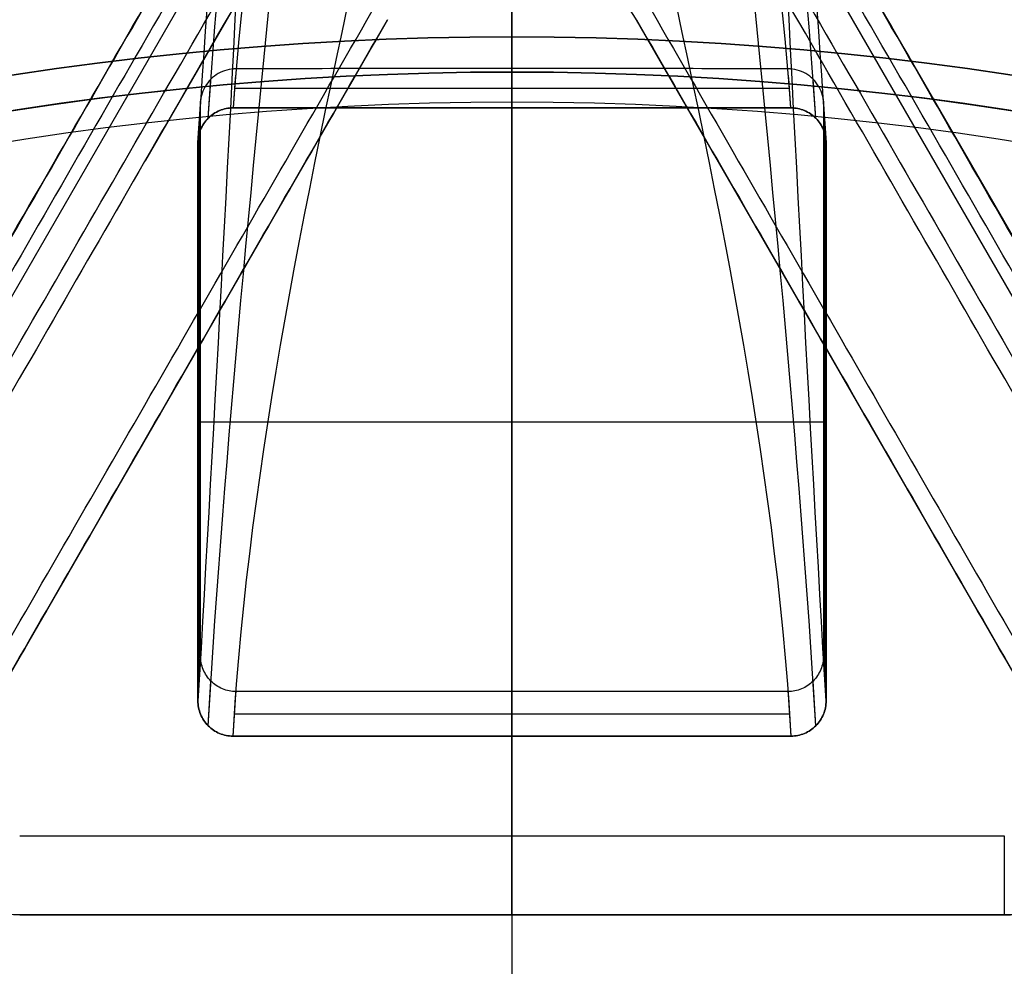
# Model space of a CAD drawing. Header units: millimetres. Extents: x -231 to 231, y -185 to 265.
# Tile 24 of 29: x -28 to 28, y 132 to 186. Entities that reach past the tile are written whole.
import ezdxf

# ---------------------------------------------------------------- set-up
doc = ezdxf.new("R2010")
doc.units = ezdxf.units.MM
doc.layers.add('Layer 01', color=7, linetype='Continuous', true_color=0x000000)

msp = doc.modelspace()

# ---------------------------------------------------------------- linework, layer by layer
at = {"layer": 'Layer 01', "color": 254, "true_color": 0xcad1ee}
for p, q in [((0, 264.753, 7.044), (0, 181.189, 781.5)), ((0, 145.463, 781.5), (0, 240.303, 6.746)), ((-180.554, -89.545, 309.5), (-12.729, 201.137, 309.5)), ((12.729, 201.137, 309.5), (180.554, -89.545, 309.5)), ((-11.74, 199.432, 323.518), (-178.583, -89.549, 323.518)), ((178.583, -89.549, 323.518), (11.74, 199.432, 323.518)), ((-9.884, 197.209, 338.5), (-20.851, 178.215, 338.5)), ((-7.078, 186.201, 323.5), (-164.794, -86.971, 323.5)), ((-164.794, -86.971, 309.5), (-7.078, 186.201, 309.5)), ((164.794, -86.971, 323.5), (7.078, 186.201, 323.5)), ((164.794, -86.971, 337.5), (7.078, 186.201, 337.5)), ((0, 185.225, 762.8), (0, 185.225, 797.5)), ((0, 183.422, 760.81), (0, 181.189, 781.5)), ((0, 181.505, 799.5), (0, 183.225, 799.5)), ((-15.781, 182.305, 771.155), (15.781, 182.305, 771.155)), ((0, 145.463, 781.5), (0, 181.189, 781.5)), ((0, 145.463, 781.5), (0, 181.189, 781.5)), ((-17.788, 148.748, 771.15), (-17.788, 180.288, 771.15)), ((17.788, 148.748, 771.15), (17.788, 180.288, 771.15)), ((-17.713, 164.432, 760.8), (-17.863, 164.432, 781.5)), ((17.863, 164.432, 781.5), (17.713, 164.432, 760.8)), ((-17.863, 163.326, 781.5), (17.863, 163.326, 781.5)), ((-17.863, 163.326, 781.5), (17.863, 163.326, 781.5)), ((0, 139.795, 760.8), (0, 147.997, 760.8)), ((0, 145.463, 781.5), (0, 147.997, 760.8)), ((-15.785, 146.73, 771.15), (15.785, 146.73, 771.15)), ((-28, 135.295, 779.135), (28, 135.295, 779.135)), ((0, 135.295, 792.761), (0, 135.295, 765.3))]:
    msp.add_line(p, q, dxfattribs=at)
for centre, radius, start, end in [((3.441, 184.101, 309.5), 4.2, 30, 90), ((0, 0, 762.8), 185.225, 0, 180), ((0, 0, 780.15), 185.225, 0, 180), ((0, 0, 799.5), 183.225, 0, 180), ((0, 0, 760.8), 183.225, 95.46491, 180), ((0, 0, 760.8), 183.225, 95.46491, 180), ((0, 0, 760.8), 183.225, 0, 84.53509), ((0, 0, 760.8), 183.225, 0, 84.53509), ((0, 0, 799.5), 181.505, 0, 180), ((28, 142.295, 765.3), 7, 270, 0)]:
    msp.add_arc(centre, radius, start, end, dxfattribs=at)
at = {"layer": 'Layer 01', "color": 254, "true_color": 0xcad1ee, "extrusion": (0, 0, -1)}
for centre, radius in [((0, 0, -797.5), 185.225), ((0, 0, -799.5), 183.225)]:
    msp.add_arc(centre, radius, 0, 180, dxfattribs=at)
at = {"layer": 'Layer 01', "color": 254, "true_color": 0xcad1ee, "extrusion": (1, 0, 0)}
for centre, radius, start, end in [((183.225, 762.8), 2, 275.6408, 0), ((183.225, 797.5), 2, 0, 90), ((181.505, 179.5), 620, 90, 96.432923), ((139.795, 765.3), 4.5, 180, 270), ((181.505, 179.5), 615, 94.309167, 96.432923)]:
    msp.add_arc(centre, radius, start, end, dxfattribs=at)
at = {"layer": 'Layer 01', "color": 254, "true_color": 0xcad1ee, "extrusion": (-1, 0, 0)}
msp.add_arc((-139.795, 765.3, -28), 4.5, 270, 0, dxfattribs=at)
at = {"layer": 'Layer 01', "color": 254, "true_color": 0xcad1ee}
for points, degree in [([(-0.234, 264.753, 7.044), (-2.145, 236.896, 265.22), (-13.988, 209.046, 523.324), (-15.862, 181.189, 781.5)], 3), ([(15.862, 181.189, 781.5), (13.988, 209.046, 523.324), (2.145, 236.896, 265.22), (0.234, 264.753, 7.044)], 3), ([(-17.278, 146.052, 781.5), (-15.403, 177.68, 523.137), (-10.611, 212.202, 265.149), (-8.73, 243.836, 6.786)], 3), ([(17.278, 146.052, 781.5), (15.403, 177.68, 523.137), (10.611, 212.202, 265.149), (8.73, 243.836, 6.786)], 3), ([(-15.865, 145.463, 781.5), (-13.99, 177.079, 523.225), (-2.155, 208.687, 265.021), (-0.251, 240.303, 6.746)], 3), ([(0.251, 240.303, 6.746), (2.155, 208.687, 265.021), (13.99, 177.079, 523.225), (15.865, 145.463, 781.5)], 3), ([(-180.554, -89.545, 309.5), (-96.642, 55.796, 309.5), (-12.729, 201.137, 309.5)], 2), ([(-12.723, 201.133, 309.622), (-96.635, 55.792, 309.622), (-180.548, -89.549, 309.622)], 2), ([(180.548, -89.549, 309.622), (96.635, 55.792, 309.622), (12.723, 201.133, 309.622)], 2), ([(12.729, 201.137, 309.5), (96.642, 55.796, 309.5), (180.554, -89.545, 309.5)], 2), ([(-11.863, 200.637, 308.5), (-95.776, 55.296, 308.5), (-179.688, -90.045, 308.5)], 2), ([(179.688, -90.045, 308.5), (95.776, 55.296, 308.5), (11.863, 200.637, 308.5)], 2), ([(-176.59, -89.549, 337.622), (-93.667, 54.079, 337.622), (-10.744, 197.706, 337.622)], 2), ([(10.744, 197.706, 337.622), (93.667, 54.079, 337.622), (176.59, -89.549, 337.622)], 2), ([(-9.884, 197.209, 338.5), (-92.807, 53.582, 338.5), (-175.73, -90.045, 338.5)], 2), ([(175.73, -90.045, 338.5), (92.807, 53.582, 338.5), (9.884, 197.209, 338.5)], 2), ([(-165.66, -86.471, 338.5), (-86.802, 50.115, 338.5), (-7.944, 186.701, 338.5)], 2), ([(-165.66, -86.471, 308.5), (-86.802, 50.115, 308.5), (-7.944, 186.701, 308.5)], 2), ([(7.944, 186.701, 338.5), (86.802, 50.115, 338.5), (165.66, -86.471, 338.5)], 2), ([(7.944, 186.701, 308.5), (86.802, 50.115, 308.5), (165.66, -86.471, 308.5)], 2), ([(-164.794, -86.971, 337.5), (-85.936, 49.615, 337.5), (-7.078, 186.201, 337.5)], 2), ([(-7.078, 186.201, 309.5), (-85.936, 49.615, 309.5), (-164.794, -86.971, 309.5)], 2), ([(7.078, 186.201, 337.5), (85.936, 49.615, 337.5), (164.794, -86.971, 337.5)], 2), ([(164.794, -86.971, 309.5), (85.936, 49.615, 309.5), (7.078, 186.201, 309.5)], 2), ([(-15.692, 183.402, 760.988), (-15.755, 182.665, 767.826), (-15.812, 181.927, 774.663), (-15.862, 181.189, 781.5)], 3), ([(15.862, 181.189, 781.5), (15.812, 181.927, 774.663), (15.755, 182.665, 767.826), (15.692, 183.402, 760.988)], 3), ([(-17.713, 150.031, 760.8), (-17.713, 165.71, 760.8), (-17.713, 181.389, 760.8)], 2), ([(-15.862, 181.189, 781.5), (0, 181.189, 781.5), (15.862, 181.189, 781.5)], 2), ([(15.862, 181.189, 781.5), (0, 181.189, 781.5), (-15.862, 181.189, 781.5)], 2), ([(17.713, 181.389, 760.8), (17.713, 165.71, 760.8), (17.713, 150.031, 760.8)], 2), ([(-17.863, 147.476, 781.5), (-17.863, 163.326, 781.5), (-17.863, 179.176, 781.5)], 2), ([(-17.863, 179.176, 781.5), (-17.863, 163.326, 781.5), (-17.863, 147.476, 781.5)], 2), ([(17.863, 179.176, 781.5), (17.863, 163.326, 781.5), (17.863, 147.476, 781.5)], 2), ([(17.863, 147.476, 781.5), (17.863, 163.326, 781.5), (17.863, 179.176, 781.5)], 2), ([(-17.713, 150.031, 760.8), (-17.763, 149.173, 767.699), (-17.813, 148.321, 774.599), (-17.863, 147.476, 781.5)], 3), ([(17.863, 147.476, 781.5), (17.813, 148.321, 774.599), (17.763, 149.173, 767.699), (17.713, 150.031, 760.8)], 3), ([(-17.278, 146.052, 781.5), (-17.228, 146.897, 774.6), (-17.176, 147.744, 767.7), (-17.122, 148.592, 760.8)], 3), ([(17.278, 146.052, 781.5), (17.228, 146.897, 774.6), (17.176, 147.744, 767.7), (17.122, 148.592, 760.8)], 3), ([(-15.865, 145.463, 781.5), (-15.815, 146.307, 774.6), (-15.758, 147.152, 767.7), (-15.694, 147.997, 760.8)], 3), ([(15.694, 147.997, 760.8), (0, 147.997, 760.8), (-15.694, 147.997, 760.8)], 2), ([(15.694, 147.997, 760.8), (15.758, 147.152, 767.7), (15.815, 146.307, 774.6), (15.865, 145.463, 781.5)], 3), ([(15.865, 145.463, 781.5), (0, 145.463, 781.5), (-15.865, 145.463, 781.5)], 2), ([(-15.865, 145.463, 781.5), (0, 145.463, 781.5), (15.865, 145.463, 781.5)], 2), ([(-28, 139.795, 760.8), (0, 139.795, 760.8), (28, 139.795, 760.8)], 2), ([(-28, 135.295, 792.971), (-28, 135.295, 779.135), (-28, 135.295, 765.3)], 2), ([(-28, 135.295, 765.3), (0, 135.295, 765.3), (28, 135.295, 765.3)], 2), ([(28, 135.295, 792.971), (18.667, 135.295, 792.837), (0, 135.295, 792.686), (-18.667, 135.295, 792.837), (-28, 135.295, 792.971)], 3), ([(28, 135.295, 792.971), (28, 135.295, 779.135), (28, 135.295, 765.3)], 2)]:
    msp.add_open_spline(points, degree=degree, dxfattribs=at)
for points, knots in [([(-17.277, 180.599, 781.5), (-17.277, 180.601, 781.48), (-17.277, 180.604, 781.461), (-17.277, 180.606, 781.441), (-15.404, 208.449, 523.391), (-10.611, 233.39, 265.048), (-8.725, 261.22, 6.996)], [162.909634, 162.909634, 162.909634, 162.909634, 162.968678, 162.968678, 162.968678, 941.769422, 941.769422, 941.769422, 941.769422]), ([(17.277, 180.599, 781.5), (17.277, 180.601, 781.48), (17.277, 180.604, 781.461), (17.277, 180.606, 781.441), (15.404, 208.449, 523.391), (10.611, 233.39, 265.048), (8.725, 261.22, 6.996)], [162.909634, 162.909634, 162.909634, 162.909634, 162.968678, 162.968678, 162.968678, 941.769422, 941.769422, 941.769422, 941.769422]), ([(-17.863, 179.176, 781.5), (-17.863, 179.184, 781.428), (-17.862, 179.191, 781.357), (-17.862, 179.199, 781.285), (-15.991, 207.013, 523.513), (-14.113, 224.945, 264.675), (-12.242, 252.691, 6.895)], [-778.232194, -778.232194, -778.232194, -778.232194, -778.016231, -778.016231, -778.016231, 0, 0, 0, 0]), ([(12.242, 252.691, 6.895), (14.113, 224.945, 264.675), (15.991, 207.013, 523.513), (17.862, 179.199, 781.285), (17.862, 179.191, 781.357), (17.863, 179.184, 781.428), (17.863, 179.176, 781.5)], [-778.232194, -778.232194, -778.232194, -778.232194, -0.215963, -0.215963, -0.215963, 0, 0, 0, 0]), ([(-12.242, 252.364, 6.895), (-12.242, 252.362, 6.915), (-12.242, 252.359, 6.936), (-12.242, 252.357, 6.957), (-14.119, 220.702, 265.542), (-15.987, 179.136, 522.915), (-17.863, 147.476, 781.5)], [-781.821951, -781.821951, -781.821951, -781.821951, -781.759611, -781.759611, -781.759611, 0, 0, 0, 0]), ([(17.863, 147.476, 781.5), (15.987, 179.136, 522.915), (14.119, 220.702, 265.542), (12.242, 252.357, 6.957), (12.242, 252.359, 6.936), (12.242, 252.362, 6.916), (12.242, 252.364, 6.895)], [-781.821923, -781.821923, -781.821923, -781.821923, -0.062312, -0.062312, -0.062312, 0, 0, 0, 0]), ([(-15.692, 183.402, 760.988), (-15.872, 183.402, 760.995), (-16.047, 183.378, 760.991), (-16.39, 183.288, 760.964), (-16.556, 183.221, 760.941), (-16.861, 183.047, 760.89), (-17.004, 182.939, 760.861), (-17.253, 182.691, 760.816), (-17.361, 182.549, 760.8), (-17.45, 182.392, 760.8)], [0, 0, 0, 0, 0.535681, 0.535681, 1.071362, 1.071362, 1.607044, 1.607044, 2.142725, 2.142725, 2.142725, 2.142725]), ([(15.692, 183.402, 760.988), (13.078, 183.413, 760.889), (10.462, 183.417, 760.853), (5.231, 183.421, 760.813), (2.615, 183.422, 760.81), (-2.616, 183.422, 760.81), (-5.232, 183.421, 760.813), (-10.463, 183.417, 760.853), (-13.078, 183.413, 760.889), (-15.692, 183.402, 760.988)], [-31.388997, -31.388997, -31.388997, -31.388997, -23.541748, -23.541748, -15.694499, -15.694499, -7.847249, -7.847249, 0, 0, 0, 0]), ([(17.45, 182.392, 760.8), (17.361, 182.549, 760.8), (17.254, 182.689, 760.816), (17.005, 182.939, 760.861), (16.863, 183.046, 760.889), (16.558, 183.22, 760.941), (16.391, 183.288, 760.964), (16.05, 183.378, 760.991), (15.872, 183.402, 760.995), (15.692, 183.402, 760.988)], [0, 0, 0, 0, 0.535682, 0.535682, 1.071365, 1.071365, 1.607047, 1.607047, 2.142729, 2.142729, 2.142729, 2.142729]), ([(-17.277, 180.599, 781.5), (-17.277, 180.601, 781.48), (-17.277, 180.604, 781.461), (-17.277, 180.606, 781.441), (-17.227, 181.347, 774.574), (-17.175, 182.086, 767.707), (-17.121, 182.822, 760.84)], [162.909634, 162.909634, 162.909634, 162.909634, 162.968678, 162.968678, 162.968678, 183.69322, 183.69322, 183.69322, 183.69322]), ([(17.277, 180.599, 781.5), (17.277, 180.601, 781.48), (17.277, 180.604, 781.461), (17.277, 180.606, 781.441), (17.227, 181.347, 774.574), (17.175, 182.086, 767.707), (17.121, 182.822, 760.84)], [162.909634, 162.909634, 162.909634, 162.909634, 162.968678, 162.968678, 162.968678, 183.693221, 183.693221, 183.693221, 183.693221]), ([(-17.713, 181.389, 760.8), (-17.713, 181.565, 760.8), (-17.69, 181.74, 760.8), (-17.601, 182.079, 760.8), (-17.536, 182.24, 760.8), (-17.45, 182.392, 760.8)], [-1.051806, -1.051806, -1.051806, -1.051806, -0.525903, -0.525903, 0, 0, 0, 0]), ([(17.45, 182.392, 760.8), (17.535, 182.241, 760.8), (17.602, 182.076, 760.8), (17.691, 181.738, 760.8), (17.713, 181.565, 760.8), (17.713, 181.389, 760.8)], [-1.051791, -1.051791, -1.051791, -1.051791, -0.525895, -0.525895, 0, 0, 0, 0]), ([(-17.863, 179.176, 781.5), (-17.863, 179.184, 781.428), (-17.862, 179.191, 781.357), (-17.862, 179.199, 781.285), (-17.812, 179.936, 774.458), (-17.763, 180.666, 767.629), (-17.713, 181.389, 760.8)], [0, 0, 0, 0, 0.215963, 0.215963, 0.215963, 20.818493, 20.818493, 20.818493, 20.818493]), ([(-17.863, 179.176, 781.5), (-17.863, 179.441, 781.5), (-17.81, 179.704, 781.5), (-17.611, 180.188, 781.5), (-17.463, 180.412, 781.5), (-17.186, 180.691, 781.5), (-17.083, 180.776, 781.5), (-16.866, 180.922, 781.5), (-16.751, 180.984, 781.5), (-16.508, 181.086, 781.5), (-16.381, 181.125, 781.5), (-16.125, 181.176, 781.5), (-15.994, 181.189, 781.5), (-15.862, 181.189, 781.5)], [0, 0, 0, 0, 0.791401, 0.791401, 1.582801, 1.582801, 1.978501, 1.978501, 2.374202, 2.374202, 2.769902, 2.769902, 3.165602, 3.165602, 3.165602, 3.165602]), ([(-15.862, 181.189, 781.5), (-15.994, 181.189, 781.5), (-16.125, 181.176, 781.5), (-16.381, 181.125, 781.5), (-16.508, 181.086, 781.5), (-16.751, 180.984, 781.5), (-16.866, 180.922, 781.5), (-17.083, 180.776, 781.5), (-17.186, 180.691, 781.5), (-17.463, 180.412, 781.5), (-17.611, 180.188, 781.5), (-17.81, 179.704, 781.5), (-17.863, 179.441, 781.5), (-17.863, 179.176, 781.5)], [0, 0, 0, 0, 0.3957, 0.3957, 0.791401, 0.791401, 1.187101, 1.187101, 1.582801, 1.582801, 2.374202, 2.374202, 3.165602, 3.165602, 3.165602, 3.165602]), ([(15.862, 181.189, 781.5), (16.127, 181.189, 781.5), (16.39, 181.135, 781.5), (16.752, 180.984, 781.5), (16.868, 180.921, 781.5), (17.087, 180.773, 781.5), (17.187, 180.69, 781.5), (17.372, 180.504, 781.5), (17.456, 180.4, 781.5), (17.6, 180.182, 781.5), (17.662, 180.066, 781.5), (17.762, 179.823, 781.5), (17.8, 179.695, 781.5), (17.85, 179.439, 781.5), (17.863, 179.308, 781.5), (17.863, 179.176, 781.5)], [0, 0, 0, 0, 0.790505, 0.790505, 1.185757, 1.185757, 1.581009, 1.581009, 1.976262, 1.976262, 2.371514, 2.371514, 2.766767, 2.766767, 3.162019, 3.162019, 3.162019, 3.162019]), ([(17.863, 179.176, 781.5), (17.863, 179.308, 781.5), (17.85, 179.439, 781.5), (17.8, 179.695, 781.5), (17.762, 179.823, 781.5), (17.662, 180.066, 781.5), (17.6, 180.182, 781.5), (17.456, 180.4, 781.5), (17.372, 180.504, 781.5), (17.187, 180.69, 781.5), (17.087, 180.773, 781.5), (16.868, 180.921, 781.5), (16.752, 180.984, 781.5), (16.39, 181.135, 781.5), (16.127, 181.189, 781.5), (15.862, 181.189, 781.5)], [0, 0, 0, 0, 0.395252, 0.395252, 0.790505, 0.790505, 1.185757, 1.185757, 1.581009, 1.581009, 1.976262, 1.976262, 2.371514, 2.371514, 3.162019, 3.162019, 3.162019, 3.162019]), ([(17.713, 181.389, 760.8), (17.763, 180.666, 767.629), (17.812, 179.936, 774.458), (17.862, 179.199, 781.285), (17.862, 179.191, 781.357), (17.863, 179.184, 781.428), (17.863, 179.176, 781.5)], [0, 0, 0, 0, 20.60253, 20.60253, 20.60253, 20.818493, 20.818493, 20.818493, 20.818493]), ([(-15.694, 147.997, 760.8), (-15.962, 147.997, 760.8), (-16.227, 148.051, 760.8), (-16.592, 148.204, 760.8), (-16.71, 148.268, 760.8), (-16.931, 148.417, 760.8), (-17.032, 148.502, 760.8), (-17.218, 148.69, 760.8), (-17.303, 148.795, 760.8), (-17.449, 149.015, 760.8), (-17.51, 149.132, 760.8), (-17.611, 149.378, 760.8), (-17.649, 149.507, 760.8), (-17.7, 149.766, 760.8), (-17.713, 149.897, 760.8), (-17.713, 150.031, 760.8)], [-3.193219, -3.193219, -3.193219, -3.193219, -2.394914, -2.394914, -1.995762, -1.995762, -1.59661, -1.59661, -1.197457, -1.197457, -0.798305, -0.798305, -0.399152, -0.399152, 0, 0, 0, 0]), ([(17.713, 150.031, 760.8), (17.713, 149.764, 760.8), (17.66, 149.498, 760.8), (17.46, 149.009, 760.8), (17.31, 148.782, 760.8), (17.031, 148.501, 760.8), (16.927, 148.415, 760.8), (16.708, 148.266, 760.8), (16.592, 148.204, 760.8), (16.347, 148.101, 760.8), (16.218, 148.062, 760.8), (15.959, 148.01, 760.8), (15.828, 147.997, 760.8), (15.694, 147.997, 760.8)], [-3.196797, -3.196797, -3.196797, -3.196797, -2.397598, -2.397598, -1.598398, -1.598398, -1.198799, -1.198799, -0.799199, -0.799199, -0.3996, -0.3996, 0, 0, 0, 0]), ([(-15.865, 145.463, 781.5), (-16.13, 145.463, 781.5), (-16.393, 145.516, 781.5), (-16.754, 145.668, 781.5), (-16.871, 145.731, 781.5), (-17.089, 145.879, 781.5), (-17.189, 145.962, 781.5), (-17.373, 146.148, 781.5), (-17.457, 146.252, 781.5), (-17.601, 146.471, 781.5), (-17.662, 146.586, 781.5), (-17.762, 146.829, 781.5), (-17.8, 146.957, 781.5), (-17.85, 147.213, 781.5), (-17.863, 147.343, 781.5), (-17.863, 147.476, 781.5)], [0, 0, 0, 0, 0.78991, 0.78991, 1.184866, 1.184866, 1.579821, 1.579821, 1.974776, 1.974776, 2.369731, 2.369731, 2.764686, 2.764686, 3.159642, 3.159642, 3.159642, 3.159642]), ([(-17.863, 147.476, 781.5), (-17.863, 147.343, 781.5), (-17.85, 147.213, 781.5), (-17.8, 146.957, 781.5), (-17.762, 146.829, 781.5), (-17.662, 146.586, 781.5), (-17.601, 146.471, 781.5), (-17.457, 146.252, 781.5), (-17.373, 146.148, 781.5), (-17.189, 145.962, 781.5), (-17.089, 145.879, 781.5), (-16.871, 145.731, 781.5), (-16.754, 145.668, 781.5), (-16.393, 145.516, 781.5), (-16.13, 145.463, 781.5), (-15.865, 145.463, 781.5)], [0, 0, 0, 0, 0.394955, 0.394955, 0.78991, 0.78991, 1.184866, 1.184866, 1.579821, 1.579821, 1.974776, 1.974776, 2.369731, 2.369731, 3.159642, 3.159642, 3.159642, 3.159642]), ([(17.863, 147.476, 781.5), (17.863, 147.211, 781.5), (17.811, 146.948, 781.5), (17.612, 146.464, 781.5), (17.464, 146.24, 781.5), (17.188, 145.961, 781.5), (17.086, 145.876, 781.5), (16.868, 145.73, 781.5), (16.753, 145.667, 781.5), (16.511, 145.566, 781.5), (16.384, 145.527, 781.5), (16.128, 145.476, 781.5), (15.997, 145.463, 781.5), (15.865, 145.463, 781.5)], [0, 0, 0, 0, 0.790797, 0.790797, 1.581593, 1.581593, 1.976992, 1.976992, 2.37239, 2.37239, 2.767788, 2.767788, 3.163187, 3.163187, 3.163187, 3.163187]), ([(15.865, 145.463, 781.5), (15.997, 145.463, 781.5), (16.128, 145.476, 781.5), (16.384, 145.527, 781.5), (16.511, 145.566, 781.5), (16.753, 145.667, 781.5), (16.868, 145.73, 781.5), (17.086, 145.876, 781.5), (17.188, 145.961, 781.5), (17.464, 146.24, 781.5), (17.612, 146.464, 781.5), (17.811, 146.948, 781.5), (17.863, 147.211, 781.5), (17.863, 147.476, 781.5)], [0, 0, 0, 0, 0.395398, 0.395398, 0.790797, 0.790797, 1.186195, 1.186195, 1.581593, 1.581593, 2.37239, 2.37239, 3.163187, 3.163187, 3.163187, 3.163187]), ([(-28, 135.295, 792.971), (-28.463, 135.295, 792.977), (-28.918, 135.34, 792.987), (-29.589, 135.474, 793.006), (-29.811, 135.529, 793.013), (-30.251, 135.662, 793.029), (-30.469, 135.741, 793.038), (-31.105, 136.004, 793.065), (-31.507, 136.219, 793.085), (-32.267, 136.727, 793.13), (-32.627, 137.022, 793.155), (-33.272, 137.668, 793.206), (-33.562, 138.02, 793.233), (-33.946, 138.593, 793.274), (-34.065, 138.791, 793.288), (-34.28, 139.195, 793.316), (-34.378, 139.401, 793.329), (-34.64, 140.032, 793.371), (-34.774, 140.472, 793.399), (-34.955, 141.376, 793.453), (-35, 141.833, 793.479), (-35, 142.295, 793.505)], [-11.023925, -11.023925, -11.023925, -11.023925, -9.645934, -9.645934, -8.956939, -8.956939, -8.267944, -8.267944, -6.889953, -6.889953, -5.511962, -5.511962, -4.133972, -4.133972, -3.444976, -3.444976, -2.755981, -2.755981, -1.377991, -1.377991, 0, 0, 0, 0]), ([(35, 142.295, 793.505), (35, 141.833, 793.479), (34.955, 141.378, 793.453), (34.822, 140.708, 793.413), (34.766, 140.486, 793.399), (34.633, 140.047, 793.372), (34.555, 139.829, 793.358), (34.292, 139.194, 793.316), (34.078, 138.792, 793.288), (33.571, 138.032, 793.234), (33.276, 137.671, 793.206), (32.631, 137.026, 793.155), (32.279, 136.736, 793.131), (31.706, 136.352, 793.097), (31.507, 136.232, 793.086), (31.103, 136.016, 793.066), (30.897, 135.918, 793.056), (30.266, 135.656, 793.029), (29.826, 135.521, 793.013), (28.92, 135.34, 792.987), (28.463, 135.295, 792.977), (28, 135.295, 792.971)], [-11.02393, -11.02393, -11.02393, -11.02393, -9.645939, -9.645939, -8.956943, -8.956943, -8.267948, -8.267948, -6.889956, -6.889956, -5.511965, -5.511965, -4.133974, -4.133974, -3.444978, -3.444978, -2.755983, -2.755983, -1.377991, -1.377991, 0, 0, 0, 0])]:
    msp.add_open_spline(points, degree=3, knots=knots, dxfattribs=at)
for points, weights in [([(-17.862, 179.199, 781.285), (-17.863, 180.656, 781.442), (-16.466, 181.095, 781.5)], [1, 0.76706037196, 0.904289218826]), ([(-17.862, 179.199, 781.285), (-17.863, 180.656, 781.442), (-16.466, 181.095, 781.5)], [1, 0.76706037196, 0.904289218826]), ([(16.466, 181.095, 781.5), (17.863, 180.656, 781.443), (17.862, 179.199, 781.285)], [0.904307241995, 0.767045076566, 1]), ([(16.466, 181.095, 781.5), (17.863, 180.656, 781.443), (17.862, 179.199, 781.285)], [0.904307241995, 0.767045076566, 1])]:
    msp.add_rational_spline(points, weights, degree=2, dxfattribs=at)

doc.saveas('drawing.dxf')
